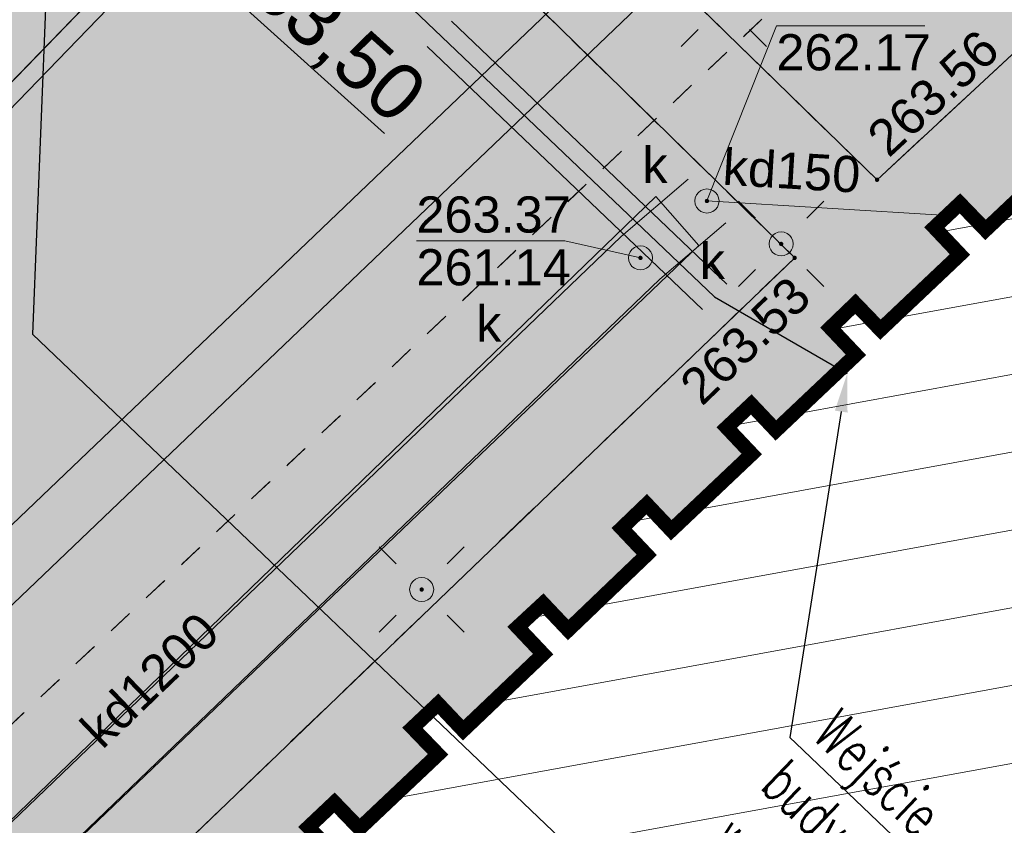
# Model space of a CAD drawing. Header units: metres. Extents: x 7427040 to 7427559, y 5541084 to 5541580.
# Tile 74 of 99: x 7427327 to 7427347, y 5541328 to 5541345. Entities that reach past the tile are written whole.
import ezdxf
from ezdxf.enums import TextEntityAlignment as Align

# ---------------------------------------------------------------- set-up
doc = ezdxf.new("R2010")
doc.units = ezdxf.units.M
doc.header["$MEASUREMENT"] = 0
doc.linetypes.add('PRZER1-1', pattern=[1, 0.5, -0.5])
doc.linetypes.add('PRZER2-1', pattern=[1.5, 1, -0.5])
doc.layers.get('0').update_dxf_attribs({"color": 4})
doc.layers.get('Defpoints').update_dxf_attribs({"lineweight": 0})
for name, color, linetype, lineweight in [('!_DROGI_WYMIARY', 7, 'Continuous', 0), ('__ELEKTRYKA', 94, 'Continuous', 0), ('_PZT_NAWIERZCHNIE_L', 7, 'Continuous', 13), ('A_budynki istniejące_L', 252, 'Continuous', 70), ('A_opisy', 3, 'Continuous', 30), ('A_WYMIAROWANIE', 255, 'Continuous', 0), ('E_gn_typ', 1, 'Continuous', 30), ('E_kabel_nn', 1, 'eN_LINE', 30), ('E_opisy', 3, 'Continuous', 30), ('E_rurka', 150, 'Continuous', 13), ('GESBZO', 7, 'Continuous', 53), ('GESUZY', 96, 'Continuous', 13), ('GSPWPS', 7, 'Continuous', 13), ('GSPWPS_O', 7, 'Continuous', 13), ('GSSKOD', 7, 'Continuous', 13), ('GULKPR', 36, 'Continuous', 13), ('GULKPR_O', 36, 'Continuous', 13), ('GULWPR', 5, 'Continuous', 13), ('GUPELA', 7, 'Continuous', 13), ('GUPIWZ', 7, 'Continuous', 13), ('GUPIWZ_O', 7, 'Continuous', 13), ('GUPKSD', 36, 'Continuous', 13), ('GUPKSD_O', 36, 'Continuous', 13), ('GUPKUT', 36, 'Continuous', 13), ('GUPKUT_O', 36, 'Continuous', 13), ('GUPPRZ', 7, 'Continuous', 13), ('GUPPRZ_O', 7, 'Continuous', 13), ('GUSIKP', 7, 'Continuous', 13), ('PZT 1 BOISKO - A_boisko_L', 45, 'Continuous', 13), ('TABELKA I RAMKA', 4, 'Continuous', 0)]:
    doc.layers.add(name, color=color, linetype=linetype, lineweight=lineweight)
for name, color, linetype, lineweight, transparency in [('A_budynki istniejące_H', 252, 'Continuous', 0, 0.5), ('A_chodniki_H', 253, 'Continuous', 13, 0.3), ('A_tereny zielone', 73, 'Continuous', 13, 0.7), ('SZRAF_1 BOISKO - !_DROGI_SZRAF_TARTAN', 11, 'Continuous', 0, 0.5)]:
    doc.layers.add(name, color=color, linetype=linetype, lineweight=lineweight, transparency=transparency)
doc.styles.add('Arial', font='arial.ttf')
doc.styles.add('century gothic', font='GOTHIC.TTF')
doc.styles.add('GN_atrybuty', font='simplex.shx', dxfattribs={"width": 0.8})
doc.styles.get("Standard").update_dxf_attribs({"font": 'arial.ttf'})
doc.styles.add('Style-@Arial Unicode MS', font='ARIALUNI.ttf')
doc.styles.add('Style-Arial', font='arial.ttf')
doc.styles.add('Style-romans', font='romans.shx')
doc.linetypes.add('eN_LINE', pattern='A,0.2,-0.2,["eN",Style-Arial,S=0.1,R=0,X=-0.1,Y=-0.05],-0.2', length=0.6)
doc.dimstyles.new('ap 500', dxfattribs={"dimtxt": 0.9, "dimasz": 0.9, "dimexe": 0.045, "dimexo": 0.45, "dimgap": 0.45, "dimtad": 1, "dimzin": 3, "dimdsep": 46, "dimtxsty": 'Style-@Arial Unicode MS', "dimblk": '_Oblique_0.5', "dimcen": 0.55, "dimclrd": 7, "dimclre": 7, "dimadec": 0, "dimazin": 0, "dimtfac": 1, "dimtofl": 0, "dimtmove": 0, "dimatfit": 3, "dimldrblk": 'TerminatorOpen_0.5', "dimfxl": 0, "dimtolj": 1, "dimtzin": 3, "dimlwd": 13, "dimlwe": 13, "dimarcsym": 0})
doc.dimstyles.new('DUO PZT', dxfattribs={"dimtxt": 0.6, "dimasz": 0.4, "dimexe": 0.4, "dimexo": 0.0625, "dimgap": 0, "dimtad": 0, "dimzin": 1, "dimdsep": 46, "dimtxsty": 'century gothic', "dimblk": 'ARCHTICK', "dimcen": 0.09, "dimclrd": 256, "dimclre": 256, "dimclrt": 7, "dimazin": 0, "dimtfac": 1, "dimtmove": 0, "dimatfit": 3, "dimldrblk": 'ARCHTICK', "dimfxl": 0, "dimtolj": 1, "dimtzin": 1, "dimlwd": 13, "dimarcsym": 0})

# ---------------------------------------------------------------- blocks, each defined once
blk = doc.blocks.new('SZRAF_1 BOISKO')
at = {"layer": 'SZRAF_1 BOISKO - !_DROGI_SZRAF_TARTAN', "color": 11, "extrusion": (0, 0, -1)}
blk.add_solid([(-7427200.751, 5541374.594), (-7427248.054, 5541423.446), (-7427279.789, 5541298.079), (-7427327.086, 5541346.936)], dxfattribs=at)
blk = doc.blocks.new('D_GUPIWZ1_1')
at = {"color": 0, "lineweight": -2, "flags": 128}
blk.add_lwpolyline([(0, 0.25), (0.064705, 0.241481), (0.125, 0.216506), (0.176777, 0.176777), (0.216506, 0.125), (0.241481, 0.064705), (0.25, 0), (0.241481, -0.064705), (0.216506, -0.125), (0.176777, -0.176777), (0.125, -0.216506), (0.064705, -0.241481), (0, -0.25), (-0.064705, -0.241481), (-0.125, -0.216506), (-0.176777, -0.176777), (-0.216506, -0.125), (-0.241481, -0.064705), (-0.25, 0), (-0.241481, 0.064705), (-0.216506, 0.125), (-0.176777, 0.176777), (-0.125, 0.216506), (-0.064705, 0.241481), (0, 0.25)], close=True, dxfattribs=at)
blk = doc.blocks.new('D_GUPKUT1')
at = {"lineweight": -2, "extrusion": (0, 0, -1)}
blk.add_hatch(color=0, dxfattribs=at).paths.add_polyline_path([(0, -0.2), (-0.051764, -0.193185), (-0.1, -0.173205), (-0.141421, -0.141421), (-0.173205, -0.1), (-0.193185, -0.051764), (-0.2, 0), (-0.193185, 0.051764), (-0.173205, 0.1), (-0.141421, 0.141421), (-0.1, 0.173205), (-0.051764, 0.193185), (0, 0.2), (0.051764, 0.193185), (0.1, 0.173205), (0.141421, 0.141421), (0.173205, 0.1), (0.193185, 0.051764), (0.2, 0), (0.193185, -0.051764), (0.173205, -0.1), (0.141421, -0.141421), (0.1, -0.173205), (0.051764, -0.193185)])
blk = doc.blocks.new('D_GUPKSD1_1')
at = {"color": 0, "lineweight": -2, "flags": 128}
blk.add_lwpolyline([(0, 0.25), (0.064705, 0.241481), (0.125, 0.216506), (0.176777, 0.176777), (0.216506, 0.125), (0.241481, 0.064705), (0.25, 0), (0.241481, -0.064705), (0.216506, -0.125), (0.176777, -0.176777), (0.125, -0.216506), (0.064705, -0.241481), (0, -0.25), (-0.064705, -0.241481), (-0.125, -0.216506), (-0.176777, -0.176777), (-0.216506, -0.125), (-0.241481, -0.064705), (-0.25, 0), (-0.241481, 0.064705), (-0.216506, 0.125), (-0.176777, 0.176777), (-0.125, 0.216506), (-0.064705, 0.241481), (0, 0.25)], close=True, dxfattribs=at)
blk = doc.blocks.new('D_GUPPRZ1')
at = {"lineweight": -2, "extrusion": (0, 0, -1)}
blk.add_hatch(color=0, dxfattribs=at).paths.add_polyline_path([(0, -0.045), (-0.011647, -0.043467), (-0.0225, -0.038971), (-0.03182, -0.03182), (-0.038971, -0.0225), (-0.043467, -0.011647), (-0.045, 0), (-0.043467, 0.011647), (-0.038971, 0.0225), (-0.03182, 0.03182), (-0.0225, 0.038971), (-0.011647, 0.043467), (0, 0.045), (0.011647, 0.043467), (0.0225, 0.038971), (0.03182, 0.03182), (0.038971, 0.0225), (0.043467, 0.011647), (0.045, 0), (0.043467, -0.011647), (0.038971, -0.0225), (0.03182, -0.03182), (0.0225, -0.038971), (0.011647, -0.043467)])
blk = doc.blocks.new('D_GSPWPS1')
at = {"lineweight": -2, "extrusion": (0, 0, -1)}
blk.add_hatch(color=0, dxfattribs=at).paths.add_polyline_path([(0, -0.045), (-0.011647, -0.043467), (-0.0225, -0.038971), (-0.03182, -0.03182), (-0.038971, -0.0225), (-0.043467, -0.011647), (-0.045, 0), (-0.043467, 0.011647), (-0.038971, 0.0225), (-0.03182, 0.03182), (-0.0225, 0.038971), (-0.011647, 0.043467), (0, 0.045), (0.011647, 0.043467), (0.0225, 0.038971), (0.03182, 0.03182), (0.038971, 0.0225), (0.043467, 0.011647), (0.045, 0), (0.043467, -0.011647), (0.038971, -0.0225), (0.03182, -0.03182), (0.0225, -0.038971), (0.011647, -0.043467)])
blk = doc.blocks.new('D_GUPELA2')
at = {"lineweight": -2}
blk.add_hatch(color=0, dxfattribs=at).paths.add_polyline_path([(0.002013, -0.044955), (-0.00982, -0.043916), (-0.020466, -0.040077), (-0.029541, -0.033946), (-0.036867, -0.025804), (-0.04187, -0.01649), (-0.04461, -0.005909), (-0.044532, 0.006476), (-0.041285, 0.017903), (-0.034764, 0.028574), (-0.024479, 0.03776), (-0.013449, 0.042943), (-0.001087, 0.044987), (0.011881, 0.043403), (0.021281, 0.03965), (0.030065, 0.033482), (0.038133, 0.023893), (0.043117, 0.012881), (0.044986, 0.001113), (0.044323, -0.007777), (0.040557, -0.019497), (0.033417, -0.030138), (0.024849, -0.037517), (0.013788, -0.042836)])
at = {"color": 0, "lineweight": -2, "flags": 128}
for points in [[(-0.883883, 0.883883), (-0.53033, 0.53033)], [(0.883883, 0.883883), (0.53033, 0.53033)], [(-0.883883, -0.883883), (-0.53033, -0.53033)], [(0.883883, -0.883883), (0.53033, -0.53033)]]:
    blk.add_lwpolyline(points, dxfattribs=at)
blk = doc.blocks.new('D_GUPELA1')
at = {"color": 0, "lineweight": -2, "flags": 128}
blk.add_lwpolyline([(0, 0.25), (0.064705, 0.241481), (0.125, 0.216506), (0.176777, 0.176777), (0.216506, 0.125), (0.241481, 0.064705), (0.25, 0), (0.241481, -0.064705), (0.216506, -0.125), (0.176777, -0.176777), (0.125, -0.216506), (0.064705, -0.241481), (0, -0.25), (-0.064705, -0.241481), (-0.125, -0.216506), (-0.176777, -0.176777), (-0.216506, -0.125), (-0.241481, -0.064705), (-0.25, 0), (-0.241481, 0.064705), (-0.216506, 0.125), (-0.176777, 0.176777), (-0.125, 0.216506), (-0.064705, 0.241481), (0, 0.25)], close=True, dxfattribs=at)
blk = doc.blocks.new('*U59')
at = {"layer": 'GESBZO', "color": 252, "linetype": 'Continuous', "lineweight": 30, "flags": 128}
blk.add_lwpolyline([(58.16, -29.813), (58.7, -29.303), (59.22, -29.843), (60.85, -28.303), (60.32, -27.753), (60.85, -27.253), (61.37, -27.803), (63.03, -26.223), (62.5, -25.663), (63.03, -25.173), (63.55, -25.723), (65.18, -24.163), (64.66, -23.613), (65.18, -23.113), (65.69, -23.653), (67.36, -22.073), (66.84, -21.523), (67.35, -21.043), (67.86, -21.583), (69.52, -20.013), (68.99, -19.453), (69.51, -18.953), (70.03, -19.493), (71.68, -17.933), (71.15, -17.373), (71.68, -16.873), (72.21, -17.423), (73.85, -15.873)], dxfattribs=at)
blk = doc.blocks.new('SIT-G1 BOISKO')
at = {"layer": 'GESUZY', "color": 96, "linetype": 'PRZER1-1', "lineweight": 13}
for points in [[(7427172.66, 5541368.39), (7427206.1, 5541403.07), (7427222.77, 5541419.91), (7427244.15, 5541442.18), (7427252.46, 5541450.31), (7427254.41, 5541453.57), (7427259.22, 5541448.94), (7427268.91, 5541439.64), (7427284.23, 5541424.73), (7427296.48, 5541413.08), (7427315.34, 5541394.75), (7427334.14, 5541376.5), (7427348.33, 5541362.8), (7427354.64, 5541356.58), (7427273.39, 5541280.26), (7427247.55, 5541303.23), (7427241.97, 5541307.49), (7427230.33, 5541315.24), (7427210.43, 5541329.61), (7427196.99, 5541343.41), (7427172.66, 5541368.39)], [(7427324.78, 5541228.21), (7427320.15, 5541236.27), (7427305.53, 5541250.41), (7427281.57, 5541272.99), (7427273.39, 5541280.26), (7427354.64, 5541356.58), (7427358.58, 5541352.7), (7427361.29, 5541350.08), (7427363.62, 5541347.81), (7427366.52, 5541345.04), (7427374.21, 5541337.71), (7427378.19, 5541333.92), (7427396.7, 5541315.71), (7427402.05, 5541310.46), (7427383.24, 5541290.03), (7427367.48, 5541272.62), (7427365.33, 5541270.24), (7427360.53, 5541265.49), (7427345.01, 5541249.37), (7427332.02, 5541235.75), (7427327.9, 5541231.44), (7427324.78, 5541228.21)]]:
    blk.add_lwpolyline(points, close=True, dxfattribs=at)
at = {"layer": 'GSSKOD', "color": 252, "linetype": 'PRZER2-1', "lineweight": 13}
for points in [[(7427363.83, 5541336.54), (7427352.19, 5541348.62), (7427344.66, 5541341.63), (7427333.96, 5541352.05), (7427333.2, 5541352.27), (7427330.14, 5541355.32), (7427329.45, 5541354.65), (7427313.14, 5541370.37), (7427299.43, 5541383.63), (7427279.18, 5541403.15), (7427279.16, 5541407.3), (7427277.41, 5541408.96), (7427269.89, 5541416.27), (7427269.12, 5541416.97), (7427261.75, 5541424.2), (7427262.8, 5541425.24), (7427270.14, 5541432.76), (7427260.46, 5541442.38), (7427263.58, 5541445.06), (7427262.363, 5541446.11), (7427261.31, 5541446.04), (7427254.6, 5541451.9)], [(7427253.84, 5541451.05), (7427260.89, 5541444.87), (7427257.96, 5541441.53), (7427258.61, 5541440.95), (7427256.82, 5541438.91), (7427256.16, 5541439.48), (7427250.46, 5541432.98), (7427255.82, 5541428.46), (7427262.97, 5541421.54), (7427277.72, 5541407.27), (7427277.78, 5541403.1), (7427298.73, 5541382.85), (7427312.44, 5541369.59), (7427328.68, 5541353.98), (7427342.95, 5541340.01), (7427298.49, 5541297.32)], [(7427332.86, 5541328.2), (7427333.4, 5541328.71), (7427333.92, 5541328.17), (7427335.55, 5541329.71), (7427335.02, 5541330.26), (7427335.55, 5541330.76), (7427336.07, 5541330.21), (7427337.73, 5541331.79), (7427337.2, 5541332.35), (7427337.73, 5541332.84), (7427338.25, 5541332.29), (7427339.88, 5541333.85), (7427339.36, 5541334.4), (7427339.88, 5541334.9), (7427340.39, 5541334.36), (7427342.06, 5541335.94), (7427341.54, 5541336.49), (7427342.05, 5541336.97), (7427342.56, 5541336.43), (7427344.22, 5541338), (7427343.69, 5541338.56), (7427344.21, 5541339.06), (7427344.73, 5541338.52), (7427346.38, 5541340.08), (7427345.85, 5541340.64), (7427346.38, 5541341.14), (7427346.91, 5541340.59), (7427348.55, 5541342.14)]]:
    blk.add_lwpolyline(points, dxfattribs=at)
at = {"layer": 'GULKPR', "color": 36, "linetype": 'Continuous', "lineweight": 13, "flags": 128}
for points in [[(7427295.6, 5541298.468), (7427297.752, 5541300.581), (7427318.435, 5541320.373), (7427339.347, 5541340.455), (7427340.74, 5541341.646)], [(7427341.13, 5541341.19), (7427346.12, 5541340.89)], [(7427296.44, 5541297.612), (7427298.588, 5541299.719), (7427319.265, 5541319.507), (7427340.153, 5541339.565), (7427341.52, 5541340.734)]]:
    blk.add_lwpolyline(points, dxfattribs=at)
at = {"layer": 'GULWPR', "color": 5, "linetype": 'Continuous', "lineweight": 13, "flags": 128}
for points in [[(7427355.541, 5541205.724), (7427350.27, 5541214.134), (7427342.771, 5541226.342), (7427324.674, 5541254.927), (7427317.263, 5541263.871), (7427287.688, 5541297.811), (7427306.199, 5541315.228), (7427323.568, 5541331.476), (7427342.714, 5541349.773), (7427348.614, 5541356.015), (7427365.267, 5541367.862), (7427380.522, 5541378.251)], [(7427356.388, 5541206.632), (7427351.29, 5541214.766), (7427343.789, 5541226.978), (7427325.646, 5541255.633), (7427318.177, 5541264.649), (7427289.352, 5541297.729), (7427307.021, 5541314.352), (7427324.392, 5541330.604), (7427343.566, 5541348.927), (7427349.406, 5541355.105), (7427365.953, 5541366.878), (7427381.45, 5541377.432)]]:
    blk.add_lwpolyline(points, dxfattribs=at)
at = {"layer": 'GUPPRZ_O', "color": 36, "linetype": 'Continuous', "lineweight": 13, "flags": 128}
for points in [[(7427341.13, 5541341.19), (7427342.57, 5541344.822), (7427345.65, 5541344.822)], [(7427339.75, 5541340.01), (7427338.18, 5541340.362), (7427335.1, 5541340.362)]]:
    blk.add_lwpolyline(points, dxfattribs=at)
at = {"layer": 'GUSIKP', "color": 36, "linetype": 'Continuous', "lineweight": 13, "flags": 128}
blk.add_lwpolyline([(7427296.82, 5541299.74), (7427318.43, 5541320.37), (7427340.07, 5541341.28), (7427340.96, 5541340.27), (7427319.26, 5541319.51), (7427297.77, 5541298.96), (7427296.82, 5541299.74)], close=True, dxfattribs=at)
at = {"layer": 'GESBZO', "color": 252, "linetype": 'Continuous', "lineweight": 30}
blk.add_blockref('*U59', (7427274.7, 5541358.013), dxfattribs=at)
at = {"layer": 'GSPWPS', "color": 7, "linetype": 'Continuous', "lineweight": 13}
for p in [(7427344.66, 5541341.63), (7427342.95, 5541340.01)]:
    blk.add_blockref('D_GSPWPS1', p, dxfattribs=at)
at = {"layer": 'GUPELA', "color": 7, "linetype": 'Continuous', "lineweight": 13}
for name, p in [('D_GUPELA2', (7427341.48, 5541345.28)), ('D_GUPELA2', (7427342.67, 5541340.3)), ('D_GUPELA1', (7427342.67, 5541340.3)), ('D_GUPELA2', (7427335.21, 5541333.13)), ('D_GUPELA1', (7427335.21, 5541333.13))]:
    blk.add_blockref(name, p, dxfattribs=at)
at = {"layer": 'GUPIWZ', "color": 7, "linetype": 'Continuous', "lineweight": 13}
blk.add_blockref('D_GUPIWZ1_1', (7427339.75, 5541340.01), dxfattribs=at)
at = {"layer": 'GUPKSD', "color": 36, "linetype": 'Continuous', "lineweight": 13}
blk.add_blockref('D_GUPKSD1_1', (7427341.13, 5541341.19), dxfattribs=at)
at = {"layer": 'GUPKUT', "color": 36, "linetype": 'Continuous', "lineweight": 13}
blk.add_blockref('D_GUPKUT1', (7427338.17, 5541338.52), dxfattribs=at)
at = {"layer": 'GUPPRZ', "color": 36, "linetype": 'Continuous', "lineweight": 13}
for p in [(7427341.13, 5541341.19), (7427339.75, 5541340.01)]:
    blk.add_blockref('D_GUPPRZ1', p, dxfattribs=at)
at = {"layer": 'GSPWPS_O', "color": 252, "linetype": 'Continuous', "lineweight": 13, "style": 'Arial'}
for s, rotation, p in [('263.56', 42.8701, (7427344.901, 5541342.069)), ('263.53', 43.8365, (7427341.025, 5541336.917))]:
    blk.add_text(s, height=0.75, rotation=rotation, dxfattribs=at).set_placement(p)
at = {"layer": 'GULKPR_O', "color": 36, "linetype": 'Continuous', "lineweight": 13, "style": 'Arial'}
for s, rotation, p in [('kd150', 356.5593, (7427341.44, 5541341.53)), ('kd1200', 43.8392, (7427328.583, 5541329.792))]:
    blk.add_text(s, height=0.75, rotation=rotation, dxfattribs=at).set_placement(p)
at = {"layer": 'GUPIWZ_O', "color": 252, "linetype": 'Continuous', "lineweight": 13, "style": 'Arial'}
blk.add_text('k', height=0.75, dxfattribs=at).set_placement((7427340.98, 5541339.57))
at = {"layer": 'GUPKSD_O', "color": 36, "linetype": 'Continuous', "lineweight": 13, "style": 'Arial'}
blk.add_text('k', height=0.75, dxfattribs=at).set_placement((7427339.79, 5541341.56))
at = {"layer": 'GUPKUT_O', "color": 36, "linetype": 'Continuous', "lineweight": 13, "style": 'Arial'}
blk.add_text('k', height=0.75, dxfattribs=at).set_placement((7427336.34, 5541338.27))
at = {"layer": 'GUPPRZ_O', "color": 36, "linetype": 'Continuous', "lineweight": 13, "style": 'Arial'}
for s, p in [('262.17', (7427342.57, 5541343.9)), ('263.37', (7427335.1, 5541340.535)), ('261.14', (7427335.1, 5541339.44))]:
    blk.add_text(s, height=0.75, dxfattribs=at).set_placement(p)
blk = doc.blocks.new('MULTILEADER_4')
at = {"layer": 'A_opisy', "flags": 128}
for points in [[(7427327.406, 5541345.19), (7427327.131, 5541338.428)], [(7427327.131, 5541338.428), (7427339.633, 5541326.494)], [(7427339.633, 5541326.494), (7427344.498, 5541321.85)]]:
    blk.add_lwpolyline(points, dxfattribs=at)
at = {"layer": 'A_opisy'}
blk.add_solid([(7427327.272, 5541345.195), (7427327.438, 5541345.989), (7427327.539, 5541345.184)], dxfattribs=at)
at = {"layer": 'A_opisy', "style": 'Style-Arial'}
for s, p in [('projektowana', (7427340.439, 5541327.156)), ('ogrodzenie', (7427340.326, 5541325.421))]:
    blk.add_text(s, height=0.8, rotation=316.3329, dxfattribs=at).set_placement(p, align=Align.TOP_LEFT)
blk = doc.blocks.new('_ArchTick')
at = {"color": 0, "linetype": 'ByBlock', "flags": 128}
blk.add_lwpolyline([(-0.5, -0.5), (0.5, 0.5)], dxfattribs=at)
blk = doc.blocks.new('*D83')
at = {"layer": 'A_WYMIAROWANIE'}
for p, q in [((7427318.232, 5541349.291), (7427317.675, 5541348.716)), ((7427323.979, 5541343.726), (7427323.423, 5541343.152))]:
    blk.add_line(p, q, dxfattribs=at)
at = {"layer": 'A_WYMIAROWANIE', "lineweight": 13}
blk.add_line((7427317.953, 5541349.003), (7427323.701, 5541343.439), dxfattribs=at)
at = {"layer": 'Defpoints'}
for p in [(7427319.25, 5541350.342), (7427327.086, 5541346.936), (7427321.161, 5541346.566), (7427323.701, 5541343.439)]:
    blk.add_point(p, dxfattribs=at)
at = {"layer": 'A_WYMIAROWANIE', "lineweight": 13, "xscale": 0.4, "yscale": 0.4, "zscale": 0.4}
for p, rotation in [((7427317.953, 5541349.003), 135.9290842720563), ((7427323.701, 5541343.439), 315.9290842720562)]:
    blk.add_blockref('_ArchTick', p, dxfattribs=dict(at, rotation=rotation))
at = {"layer": 'A_WYMIAROWANIE', "color": 7, "linetype": 'Continuous', "style": 'century gothic'}
blk.add_text('8.00', height=0.6, rotation=315.9291, dxfattribs=at).set_placement((7427320.599, 5541347.131), align=Align.MIDDLE_LEFT)
blk = doc.blocks.new('*D84')
at = {"layer": 'A_WYMIAROWANIE', "lineweight": 13}
for p, q in [((7427323.414, 5541343.717), (7427323.701, 5541343.439)), ((7427325.701, 5541341.503), (7427325.413, 5541341.781))]:
    blk.add_line(p, q, dxfattribs=at)
at = {"layer": 'A_WYMIAROWANIE'}
for p, q in [((7427323.979, 5541343.726), (7427323.423, 5541343.152)), ((7427325.692, 5541342.069), (7427325.135, 5541341.494))]:
    blk.add_line(p, q, dxfattribs=at)
at = {"layer": 'Defpoints'}
for p in [(7427327.086, 5541346.936), (7427329.146, 5541345.637), (7427324.891, 5541342.955), (7427325.413, 5541341.781)]:
    blk.add_point(p, dxfattribs=at)
at = {"layer": 'A_WYMIAROWANIE', "lineweight": 13, "xscale": 0.4, "yscale": 0.4, "zscale": 0.4}
for p, rotation in [((7427323.701, 5541343.439), 315.929084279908), ((7427325.413, 5541341.781), 135.929084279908)]:
    blk.add_blockref('_ArchTick', p, dxfattribs=dict(at, rotation=rotation))
at = {"layer": 'A_WYMIAROWANIE', "color": 7, "linetype": 'Continuous', "style": 'century gothic'}
blk.add_text('2.38', height=0.6, rotation=315.9291, dxfattribs=at).set_placement((7427324.33, 5541343.519), align=Align.MIDDLE_LEFT)
blk = doc.blocks.new('*D88')
at = {"layer": 'A_WYMIAROWANIE'}
for p, q in [((7427332.648, 5541349.84), (7427333.223, 5541349.284)), ((7427278.906, 5541294.327), (7427279.481, 5541293.77))]:
    blk.add_line(p, q, dxfattribs=at)
at = {"layer": 'A_WYMIAROWANIE', "lineweight": 13}
blk.add_line((7427332.936, 5541349.562), (7427279.194, 5541294.049), dxfattribs=at)
at = {"layer": 'Defpoints'}
for p in [(7427331.935, 5541350.531), (7427305.72, 5541322.139), (7427278.193, 5541295.018), (7427279.194, 5541294.049)]:
    blk.add_point(p, dxfattribs=at)
at = {"layer": 'A_WYMIAROWANIE', "lineweight": 13, "xscale": 0.4, "yscale": 0.4, "zscale": 0.4}
for p, rotation in [((7427332.936, 5541349.562), 45.92872998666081), ((7427279.194, 5541294.049), 225.9287299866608)]:
    blk.add_blockref('_ArchTick', p, dxfattribs=dict(at, rotation=rotation))
at = {"layer": 'A_WYMIAROWANIE', "color": 7, "linetype": 'Continuous', "style": 'century gothic'}
blk.add_text('77.27', height=0.6, rotation=45.9287, dxfattribs=at).set_placement((7427304.992, 5541321.409), align=Align.MIDDLE_LEFT)
blk = doc.blocks.new('MULTILEADER_1')
at = {"layer": 'E_opisy', "flags": 128}
for points in [[(77.035, 55.312), (80.933, 49.687)], [(80.933, 49.687), (81.101, 49.687)], [(81.101, 49.687), (95.851, 49.687)]]:
    blk.add_lwpolyline(points, dxfattribs=at)
at = {"layer": 'E_opisy', "extrusion": (0, 0, -1)}
blk.add_solid([(-76.925, 55.236), (-76.579, 55.969), (-77.144, 55.388)], dxfattribs=at)
at = {"layer": 'E_opisy', "style": 'Style-romans', "width": 0.7}
for s, p in [('Wejście okablowania do', (81.241, 50.887)), ('budynku typu szczelne gazo i', (81.181, 49.387)), ('wodoodporne.', (81.211, 47.887))]:
    blk.add_text(s, height=0.9, dxfattribs=at).set_placement(p, align=Align.TOP_LEFT)
blk = doc.blocks.new('elektryka 2024.12.09')
at = {"layer": 'E_kabel_nn', "ltscale": 3.5}
blk.add_lwpolyline([(52.691, 53.763), (53.738, 55.212), (73.49, 55.223), (76.579, 55.969)], dxfattribs=at)
at = {"layer": 'E_rurka'}
for p, q in [((73.49, 55.587), (65.593, 55.587)), ((73.49, 54.858), (65.593, 54.858))]:
    blk.add_line(p, q, dxfattribs=at)
at = {"layer": 'E_opisy'}
blk.add_blockref('MULTILEADER_1', (0, 0), dxfattribs=at)
blk = doc.blocks.new('_Oblique_0.5')
at = {"color": 0, "linetype": 'ByBlock', "lineweight": -2}
for p, q in [((0.5, 0.25), (-0.5, -0.25)), ((0, 0), (-1, 0))]:
    blk.add_line(p, q, dxfattribs=at)
blk = doc.blocks.new('*D120')
at = {"layer": '!_DROGI_WYMIARY', "color": 7, "linetype": 'Continuous', "lineweight": 13}
for p, q in [((7427248.088, 5541423.482), (7427231.858, 5541406.717)), ((7427311.712, 5541329.473), (7427232.536, 5541406.123)), ((7427328.558, 5541345.581), (7427312.328, 5541328.815))]:
    blk.add_line(p, q, dxfattribs=at)
at = {"layer": 'Defpoints', "color": 0, "linetype": 'Continuous'}
for p in [(7427248.401, 5541423.805), (7427231.889, 5541406.749), (7427328.871, 5541345.904)]:
    blk.add_point(p, dxfattribs=at)
at = {"layer": '!_DROGI_WYMIARY', "color": 7, "linetype": 'Continuous', "lineweight": 13, "xscale": 0.9, "yscale": 0.9, "zscale": 0.9}
for p, rotation in [((7427231.889, 5541406.749), 135.929084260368), ((7427312.359, 5541328.847), 315.929084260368)]:
    blk.add_blockref('_Oblique_0.5', p, dxfattribs=dict(at, rotation=rotation))
at = {"layer": '!_DROGI_WYMIARY', "color": 0, "linetype": 'Continuous', "lineweight": 13, "insert": (7427272.757, 5541368.452), "char_height": 0.9, "attachment_point": 5, "rotation": 315.9291, "style": 'Style-@Arial Unicode MS'}
blk.add_mtext('\\A1;112.00', dxfattribs=at)
blk = doc.blocks.new('TerminatorOpen_0.5')
at = {"color": 0, "linetype": 'ByBlock', "lineweight": -2}
for q in [(-1, 0.25), (-1, 0), (-1, -0.25)]:
    blk.add_line((0, 0), q, dxfattribs=at)
blk = doc.blocks.new('PZT 1 BOISKO')
at = {"layer": 'A_budynki istniejące_H'}
h = blk.add_hatch(dxfattribs=at)
h.set_pattern_fill('ANSI31', color=256, pattern_type=2)
h.set_pattern_definition([(10.3329, (7427118.8115, 5541381.4284), (-0.284745, 1.561754), [])])
h.paths.add_polyline_path([(7427348.02, 5541342.7), (7427348.55, 5541342.14), (7427346.91, 5541340.59), (7427346.38, 5541341.14), (7427345.85, 5541340.64), (7427346.38, 5541340.08), (7427344.73, 5541338.52), (7427344.21, 5541339.06), (7427343.69, 5541338.56), (7427344.22, 5541338), (7427342.56, 5541336.43), (7427342.05, 5541336.97), (7427341.54, 5541336.49), (7427342.06, 5541335.94), (7427340.39, 5541334.36), (7427339.88, 5541334.9), (7427339.36, 5541334.4), (7427339.88, 5541333.85), (7427338.25, 5541332.29), (7427337.73, 5541332.84), (7427337.2, 5541332.35), (7427337.73, 5541331.79), (7427336.07, 5541330.21), (7427335.55, 5541330.76), (7427335.02, 5541330.26), (7427335.55, 5541329.71), (7427333.92, 5541328.17), (7427333.4, 5541328.71), (7427332.86, 5541328.2), (7427333.39, 5541327.65), (7427331.75, 5541326.1), (7427331.23, 5541326.64), (7427330.7, 5541326.14), (7427331.23, 5541325.59), (7427329.59, 5541324.03), (7427329.06, 5541324.58), (7427328.54, 5541324.08), (7427329.07, 5541323.51), (7427327.43, 5541321.95), (7427326.9, 5541322.51), (7427326.37, 5541322), (7427326.9, 5541321.44), (7427325.25, 5541319.87), (7427324.73, 5541320.42), (7427324.21, 5541319.92), (7427324.73, 5541319.37), (7427323.08, 5541317.81), (7427322.56, 5541318.36), (7427322.02, 5541317.85), (7427322.56, 5541317.29), (7427320.92, 5541315.74), (7427320.4, 5541316.29), (7427319.88, 5541315.8), (7427320.41, 5541315.24), (7427318.75, 5541313.66), (7427318.22, 5541314.22), (7427317.7, 5541313.72), (7427318.22, 5541313.16), (7427316.58, 5541311.6), (7427316.06, 5541312.15), (7427315.53, 5541311.64), (7427316.06, 5541311.08), (7427314.41, 5541309.51), (7427313.89, 5541310.06), (7427313.36, 5541309.56), (7427313.89, 5541309), (7427312.26, 5541307.45), (7427311.71, 5541308.03), (7427311.18, 5541307.52), (7427311.73, 5541306.95), (7427310.09, 5541305.39), (7427309.55, 5541305.95), (7427309.02, 5541305.45), (7427309.56, 5541304.89), (7427307.88, 5541303.31), (7427307.37, 5541303.85), (7427306.85, 5541303.36), (7427307.37, 5541302.8), (7427305.72, 5541301.23), (7427305.2, 5541301.78), (7427304.69, 5541301.3), (7427305.22, 5541300.73), (7427303.57, 5541299.16), (7427303.049, 5541299.711), (7427302.531, 5541299.221), (7427303.061, 5541298.659), (7427301.361, 5541297.051), (7427300.86, 5541297.58), (7427300.32, 5541297.07), (7427325.87, 5541270.38), (7427326.42, 5541270.89), (7427325.88, 5541271.45), (7427327.53, 5541273.01), (7427328.05, 5541272.46), (7427328.58, 5541272.97), (7427328.06, 5541273.52), (7427329.71, 5541275.09), (7427330.229, 5541274.539), (7427330.76, 5541275.04), (7427330.23, 5541275.6), (7427331.87, 5541277.15), (7427339.16, 5541269.65), (7427337.19, 5541267.77), (7427337.53, 5541267.44), (7427376.93, 5541304.94), (7427371.954, 5541310.144), (7427369.27, 5541312.95), (7427370.92, 5541314.51), (7427371.41, 5541313.98), (7427371.94, 5541314.48), (7427371.44, 5541315.01), (7427373.09, 5541316.57), (7427373.58, 5541316.05), (7427374.12, 5541316.56), (7427348.56, 5541343.21)])
at = {"layer": 'A_chodniki_H'}
h = blk.add_hatch(dxfattribs=at)
h.set_pattern_fill('GENERAL_HEXAGON', color=256, pattern_type=2)
h.set_pattern_definition([(258.63756, (7427116.40293, 5541359.69487), (0.31839488, -0.0639825), [0.1875, -0.375]), (18.63756, (7427116.40293, 5541359.69487), (-0.10378698, 0.3077293), [0.1875, -0.375]), (318.63756, (7427116.366, 5541359.51105), (0.2146079, 0.2437468), [0.1875, -0.375])])
h.paths.add_polyline_path([(7427312.886, 5541243.296), (7427318.546, 5541237.821), (7427318.49, 5541238.43), (7427319.15, 5541240.43), (7427320.48, 5541241.81), (7427326.5, 5541247.52), (7427335.07, 5541252.64), (7427336.85, 5541254), (7427338.44, 5541255.52), (7427341.9, 5541251.93), (7427352.26, 5541261.86), (7427350.51, 5541263.66), (7427364.25, 5541276.73), (7427384.85, 5541296.39), (7427386.58, 5541294.57), (7427400.33, 5541309.31), (7427386.39, 5541323.91), (7427384.86, 5541322.51), (7427383.48, 5541321.65), (7427381.81, 5541321.37), (7427380.25, 5541322.03), (7427379.36, 5541322.8), (7427365.08, 5541337.79), (7427363.83, 5541336.54), (7427352.19, 5541348.62), (7427344.66, 5541341.63), (7427333.96, 5541352.05), (7427333.2, 5541352.27), (7427330.14, 5541355.32), (7427329.45, 5541354.65), (7427313.14, 5541370.37), (7427299.43, 5541383.63), (7427279.18, 5541403.15), (7427279.16, 5541407.3), (7427277.41, 5541408.96), (7427269.89, 5541416.27), (7427269.12, 5541416.97), (7427261.75, 5541424.2), (7427262.8, 5541425.24), (7427270.14, 5541432.76), (7427260.46, 5541442.38), (7427263.413, 5541444.916), (7427262.182, 5541446.098), (7427261.31, 5541446.04), (7427254.6, 5541451.9), (7427253.84, 5541451.05), (7427260.89, 5541444.87), (7427250.46, 5541432.98), (7427243.069, 5541439.459), (7427239.97, 5541435.86), (7427241.49, 5541434.47), (7427237.09, 5541433.1), (7427215.39, 5541410.29), (7427203.65, 5541398.59), (7427179.98, 5541375.21), (7427179.64, 5541375.47), (7427174.622, 5541370.425), (7427172.66, 5541368.39), (7427177.975, 5541362.933), (7427178.93, 5541363.93), (7427180.22, 5541365.25), (7427182.35, 5541363.35), (7427184.913, 5541361.02), (7427189.686, 5541356.68), (7427192.59, 5541354.04), (7427194.13, 5541352.7), (7427200.71, 5541346.78), (7427205.99, 5541352.83), (7427189.68, 5541367.45), (7427190.38, 5541368.24), (7427189.77, 5541369.07), (7427188.92, 5541368.13), (7427184.92, 5541371.82), (7427184.71, 5541375.16), (7427186.78, 5541377.78), (7427205.72, 5541396.49), (7427217.81, 5541408.93), (7427235.67, 5541427.08), (7427241.49, 5541428.41), (7427249.5, 5541429.45), (7427248.26, 5541428.16), (7427251.32, 5541425.57), (7427252.19, 5541426.68), (7427250.75, 5541427.87), (7427251.26, 5541428.48), (7427255.82, 5541428.46), (7427262.97, 5541421.54), (7427277.72, 5541407.27), (7427277.779, 5541403.101), (7427298.73, 5541382.85), (7427312.44, 5541369.59), (7427328.68, 5541353.98), (7427342.95, 5541340.01), (7427298.49, 5541297.32), (7427325.08, 5541269.7), (7427323.12, 5541267.86), (7427330.09, 5541260.41), (7427328.58, 5541258.61), (7427322.112, 5541252.376), (7427321.745, 5541252.036), (7427321.378, 5541251.695), (7427321.012, 5541251.355), (7427317.72, 5541248.3), (7427319.57, 5541246.44), (7427330.31, 5541256.89), (7427333.96, 5541260.42), (7427335.79, 5541258.5), (7427333.98, 5541256.76), (7427324.47, 5541250.91), (7427323.95, 5541250.54), (7427319.57, 5541246.44), (7427319.57, 5541246.44), (7427317.84, 5541244.85), (7427316.18, 5541243.72), (7427314.75, 5541243.25)])
h.paths.add_polyline_path([(7427348.56, 5541343.21), (7427374.12, 5541316.56), (7427373.58, 5541316.05), (7427373.09, 5541316.57), (7427371.44, 5541315.01), (7427371.94, 5541314.48), (7427371.41, 5541313.98), (7427370.92, 5541314.51), (7427369.27, 5541312.95), (7427371.954, 5541310.144), (7427376.93, 5541304.94), (7427337.53, 5541267.44), (7427337.19, 5541267.77), (7427339.16, 5541269.65), (7427331.87, 5541277.15), (7427330.23, 5541275.6), (7427330.76, 5541275.04), (7427330.229, 5541274.539), (7427329.71, 5541275.09), (7427328.06, 5541273.52), (7427328.58, 5541272.97), (7427328.05, 5541272.46), (7427327.53, 5541273.01), (7427325.88, 5541271.45), (7427326.42, 5541270.89), (7427325.87, 5541270.38), (7427300.32, 5541297.07), (7427300.86, 5541297.58), (7427301.361, 5541297.051), (7427303.061, 5541298.659), (7427302.531, 5541299.221), (7427303.049, 5541299.711), (7427303.57, 5541299.16), (7427305.22, 5541300.73), (7427304.69, 5541301.3), (7427305.2, 5541301.78), (7427305.72, 5541301.23), (7427307.37, 5541302.8), (7427306.85, 5541303.36), (7427307.37, 5541303.85), (7427307.88, 5541303.31), (7427309.56, 5541304.89), (7427309.02, 5541305.45), (7427309.55, 5541305.95), (7427310.09, 5541305.39), (7427311.73, 5541306.95), (7427311.18, 5541307.52), (7427311.71, 5541308.03), (7427312.26, 5541307.45), (7427313.89, 5541309), (7427313.36, 5541309.56), (7427313.89, 5541310.06), (7427314.41, 5541309.51), (7427316.06, 5541311.08), (7427315.53, 5541311.64), (7427316.06, 5541312.15), (7427316.58, 5541311.6), (7427318.22, 5541313.16), (7427317.7, 5541313.72), (7427318.22, 5541314.22), (7427318.75, 5541313.66), (7427320.41, 5541315.24), (7427319.88, 5541315.8), (7427320.4, 5541316.29), (7427320.92, 5541315.74), (7427322.56, 5541317.29), (7427322.02, 5541317.85), (7427322.56, 5541318.36), (7427323.08, 5541317.81), (7427324.73, 5541319.37), (7427324.21, 5541319.92), (7427324.73, 5541320.42), (7427325.25, 5541319.87), (7427326.9, 5541321.44), (7427326.37, 5541322), (7427326.9, 5541322.51), (7427327.43, 5541321.95), (7427329.07, 5541323.51), (7427328.54, 5541324.08), (7427329.06, 5541324.58), (7427329.59, 5541324.03), (7427331.23, 5541325.59), (7427330.7, 5541326.14), (7427331.23, 5541326.64), (7427331.75, 5541326.1), (7427333.39, 5541327.65), (7427332.86, 5541328.2), (7427333.4, 5541328.71), (7427333.92, 5541328.17), (7427335.55, 5541329.71), (7427335.02, 5541330.26), (7427335.55, 5541330.76), (7427336.07, 5541330.21), (7427337.73, 5541331.79), (7427337.2, 5541332.35), (7427337.73, 5541332.84), (7427338.25, 5541332.29), (7427339.88, 5541333.85), (7427339.36, 5541334.4), (7427339.88, 5541334.9), (7427340.39, 5541334.36), (7427342.06, 5541335.94), (7427341.54, 5541336.49), (7427342.05, 5541336.97), (7427342.56, 5541336.43), (7427344.22, 5541338), (7427343.69, 5541338.56), (7427344.21, 5541339.06), (7427344.73, 5541338.52), (7427346.38, 5541340.08), (7427345.85, 5541340.64), (7427346.38, 5541341.14), (7427346.91, 5541340.59), (7427348.55, 5541342.14), (7427348.02, 5541342.7)], flags=16)
h.paths.add_polyline_path([(7427351.57, 5541345.94), (7427362.15, 5541334.94), (7427360.65, 5541333.528), (7427359.66, 5541332.72), (7427349.201, 5541343.629)], flags=16)
h.paths.add_polyline_path([(7427367.98, 5541328.49), (7427369.23, 5541327.62), (7427376.47, 5541320.1), (7427377.44, 5541318.27), (7427377.4, 5541316.06), (7427376.82, 5541314.84), (7427376.01, 5541315.63), (7427373.453, 5541318.311), (7427370.115, 5541321.81), (7427364.079, 5541328.138), (7427365.353, 5541328.772)], flags=16)
at = {"layer": 'A_tereny zielone'}
h = blk.add_hatch(color=256, dxfattribs=at)
h.paths.add_polyline_path([(7427324.78, 5541228.21), (7427320.15, 5541236.27), (7427318.546, 5541237.821), (7427318.49, 5541238.43), (7427319.15, 5541240.43), (7427320.48, 5541241.81), (7427326.5, 5541247.52), (7427335.07, 5541252.64), (7427336.85, 5541254), (7427338.44, 5541255.52), (7427341.9, 5541251.93), (7427352.26, 5541261.86), (7427350.51, 5541263.66), (7427364.25, 5541276.73), (7427384.85, 5541296.39), (7427386.58, 5541294.57), (7427400.33, 5541309.31), (7427386.39, 5541323.91), (7427384.86, 5541322.51), (7427383.48, 5541321.65), (7427381.81, 5541321.37), (7427380.25, 5541322.03), (7427379.36, 5541322.8), (7427365.08, 5541337.79), (7427363.83, 5541336.54), (7427352.19, 5541348.62), (7427344.66, 5541341.63), (7427333.96, 5541352.05), (7427333.2, 5541352.27), (7427330.14, 5541355.32), (7427329.45, 5541354.65), (7427313.14, 5541370.37), (7427299.43, 5541383.63), (7427279.18, 5541403.15), (7427279.16, 5541407.3), (7427277.41, 5541408.96), (7427269.89, 5541416.27), (7427269.12, 5541416.97), (7427261.75, 5541424.2), (7427262.8, 5541425.24), (7427270.14, 5541432.76), (7427260.46, 5541442.38), (7427263.413, 5541444.916), (7427268.91, 5541439.64), (7427269.612, 5541438.962), (7427267.81, 5541437.12), (7427268.24, 5541436.7), (7427270.47, 5541434.69), (7427272.179, 5541436.459), (7427282.328, 5541426.581), (7427280.89, 5541425.01), (7427283.3, 5541422.5), (7427284.71, 5541421.28), (7427286.228, 5541422.83), (7427296.48, 5541413.08), (7427315.34, 5541394.75), (7427334.14, 5541376.5), (7427348.33, 5541362.8), (7427358.58, 5541352.7), (7427361.29, 5541350.08), (7427363.62, 5541347.81), (7427366.52, 5541345.04), (7427373.099, 5541338.769), (7427371.84, 5541337.44), (7427372.92, 5541336.41), (7427374.211, 5541337.709), (7427378.19, 5541333.92), (7427396.7, 5541315.71), (7427402.05, 5541310.46), (7427383.24, 5541290.03), (7427367.48, 5541272.62), (7427365.33, 5541270.24), (7427360.53, 5541265.49), (7427345.01, 5541249.37), (7427332.02, 5541235.75), (7427327.9, 5541231.44)])
h.paths.add_polyline_path([(7427329.43, 5541355.16), (7427321.278, 5541363.03), (7427312.899, 5541371.129), (7427323.217, 5541381.812), (7427339.74, 5541365.82)], flags=16)
h.paths.add_polyline_path([(7427333.7, 5541353.99), (7427331.59, 5541356.15), (7427335.31, 5541359.75), (7427337.42, 5541357.48)], flags=16)
h.paths.add_polyline_path([(7427326.352, 5541237.954), (7427322.013, 5541242.346), (7427326.796, 5541246.889), (7427331.617, 5541249.912), (7427331.883, 5541249.488), (7427327.104, 5541246.491), (7427322.727, 5541242.334), (7427326.708, 5541238.306)], flags=16)
h.paths.add_polyline_path([(7427326.903, 5541233.524), (7427319.234, 5541240.333), (7427319.566, 5541240.707), (7427326.877, 5541234.216), (7427326.99, 5541234.334), (7427327.35, 5541233.986)], flags=16)
h = blk.add_hatch(color=256, dxfattribs=at)
h.paths.add_polyline_path([(7427200.71, 5541346.78), (7427200.71, 5541346.78), (7427200.736, 5541346.809)], flags=0)
h.paths.add_polyline_path([(7427314.75, 5541243.25), (7427312.886, 5541243.296), (7427305.53, 5541250.41), (7427281.57, 5541272.99), (7427247.55, 5541303.23), (7427241.97, 5541307.49), (7427230.33, 5541315.24), (7427210.43, 5541329.61), (7427177.975, 5541362.933), (7427178.93, 5541363.93), (7427180.22, 5541365.25), (7427182.35, 5541363.35), (7427184.913, 5541361.02), (7427189.686, 5541356.68), (7427192.59, 5541354.04), (7427194.13, 5541352.7), (7427200.71, 5541346.78), (7427200.544, 5541346.593), (7427218.723, 5541330.374), (7427229.982, 5541320.145), (7427239.784, 5541311.223), (7427244.205, 5541307.422), (7427256.542, 5541296.284), (7427271.974, 5541282.343), (7427283.434, 5541272.283), (7427296.374, 5541260.713), (7427298.604, 5541258.763), (7427306.203, 5541251.914), (7427314.133, 5541244.814), (7427314.467, 5541245.186), (7427306.537, 5541252.286), (7427298.936, 5541259.137), (7427296.706, 5541261.087), (7427283.766, 5541272.657), (7427272.306, 5541282.717), (7427256.878, 5541296.656), (7427244.535, 5541307.798), (7427240.116, 5541311.597), (7427230.318, 5541320.515), (7427219.057, 5541330.746), (7427200.876, 5541346.967), (7427200.736, 5541346.809), (7427205.99, 5541352.83), (7427189.68, 5541367.45), (7427190.38, 5541368.24), (7427189.77, 5541369.07), (7427188.92, 5541368.13), (7427184.92, 5541371.82), (7427184.71, 5541375.16), (7427186.78, 5541377.78), (7427205.72, 5541396.49), (7427217.81, 5541408.93), (7427235.67, 5541427.08), (7427241.49, 5541428.41), (7427249.5, 5541429.45), (7427248.26, 5541428.16), (7427251.32, 5541425.57), (7427252.19, 5541426.68), (7427250.75, 5541427.87), (7427251.26, 5541428.48), (7427255.82, 5541428.46), (7427262.97, 5541421.54), (7427277.72, 5541407.27), (7427277.779, 5541403.101), (7427298.73, 5541382.85), (7427312.44, 5541369.59), (7427328.68, 5541353.98), (7427342.95, 5541340.01), (7427298.49, 5541297.32), (7427325.08, 5541269.7), (7427323.12, 5541267.86), (7427330.09, 5541260.41), (7427328.58, 5541258.61), (7427322.112, 5541252.376), (7427321.745, 5541252.036), (7427321.378, 5541251.695), (7427321.012, 5541251.355), (7427317.72, 5541248.3), (7427319.57, 5541246.44), (7427317.84, 5541244.85), (7427316.18, 5541243.72)], flags=16)
h.paths.add_polyline_path([(7427279.789, 5541298.079), (7427200.756, 5541374.589), (7427248.054, 5541423.446), (7427327.086, 5541346.936)], flags=16)
h.paths.add_polyline_path([(7427211, 5541358.15), (7427208.002, 5541361.208), (7427208.7, 5541361.93), (7427211.709, 5541358.841)], flags=16)
h.paths.add_polyline_path([(7427242.27, 5541322.8), (7427220.96, 5541343.02), (7427222.19, 5541344.44), (7427225.27, 5541344.56), (7427244.9, 5541325.62)], flags=16)
h.paths.add_polyline_path([(7427258.65, 5541312.37), (7427255.62, 5541315.32), (7427256.31, 5541316.03), (7427259.4, 5541313)], flags=16)
h.paths.add_polyline_path([(7427315.454, 5541247.72), (7427315.106, 5541248.08), (7427322.406, 5541255.13), (7427322.754, 5541254.77)], flags=16)
at = {"layer": '_PZT_NAWIERZCHNIE_L', "flags": 128}
for points in [[(7427298.49, 5541297.32), (7427342.95, 5541340.01), (7427328.68, 5541353.98), (7427312.44, 5541369.59), (7427298.73, 5541382.85), (7427277.779, 5541403.101), (7427277.72, 5541407.27), (7427262.97, 5541421.54), (7427255.82, 5541428.46), (7427251.26, 5541428.48)], [(7427254.6, 5541451.9), (7427261.31, 5541446.04), (7427262.182, 5541446.098), (7427263.413, 5541444.916), (7427260.46, 5541442.38), (7427270.14, 5541432.76), (7427262.8, 5541425.24), (7427261.75, 5541424.2), (7427269.12, 5541416.97), (7427269.89, 5541416.27), (7427277.41, 5541408.96), (7427279.16, 5541407.3), (7427279.18, 5541403.15), (7427299.43, 5541383.63), (7427313.14, 5541370.37), (7427329.45, 5541354.65), (7427330.14, 5541355.32), (7427333.2, 5541352.27), (7427333.96, 5541352.05), (7427344.66, 5541341.63), (7427352.19, 5541348.62), (7427363.83, 5541336.54)], [(7427298.49, 5541297.32), (7427342.95, 5541340.01), (7427328.68, 5541353.98), (7427312.44, 5541369.59), (7427298.73, 5541382.85), (7427277.779, 5541403.101), (7427277.72, 5541407.27), (7427262.97, 5541421.54), (7427255.82, 5541428.46), (7427251.26, 5541428.48)], [(7427254.6, 5541451.9), (7427261.31, 5541446.04), (7427262.182, 5541446.098), (7427263.413, 5541444.916), (7427260.46, 5541442.38), (7427270.14, 5541432.76), (7427262.8, 5541425.24), (7427261.75, 5541424.2), (7427269.12, 5541416.97), (7427269.89, 5541416.27), (7427277.41, 5541408.96), (7427279.16, 5541407.3), (7427279.18, 5541403.15), (7427299.43, 5541383.63), (7427313.14, 5541370.37), (7427329.45, 5541354.65), (7427330.14, 5541355.32), (7427333.2, 5541352.27), (7427333.96, 5541352.05), (7427344.66, 5541341.63), (7427352.19, 5541348.62), (7427363.83, 5541336.54)], [(7427269.89, 5541416.27), (7427277.41, 5541408.96), (7427279.16, 5541407.3), (7427279.18, 5541403.15), (7427299.43, 5541383.63), (7427313.14, 5541370.37), (7427329.45, 5541354.65), (7427330.14, 5541355.32), (7427333.2, 5541352.27), (7427333.96, 5541352.05), (7427344.66, 5541341.63), (7427352.19, 5541348.62), (7427363.83, 5541336.54)]]:
    blk.add_lwpolyline(points, dxfattribs=at)
at = {"layer": 'A_budynki istniejące_L', "const_width": 0.3, "flags": 128}
blk.add_lwpolyline([(7427333.39, 5541327.65), (7427332.86, 5541328.2), (7427333.4, 5541328.71), (7427333.92, 5541328.17), (7427335.55, 5541329.71), (7427335.02, 5541330.26), (7427335.55, 5541330.76), (7427336.07, 5541330.21), (7427337.73, 5541331.79), (7427337.2, 5541332.35), (7427337.73, 5541332.84), (7427338.25, 5541332.29), (7427339.88, 5541333.85), (7427339.36, 5541334.4), (7427339.88, 5541334.9), (7427340.39, 5541334.36), (7427342.06, 5541335.94), (7427341.54, 5541336.49), (7427342.05, 5541336.97), (7427342.56, 5541336.43), (7427344.22, 5541338), (7427343.69, 5541338.56), (7427344.21, 5541339.06), (7427344.73, 5541338.52), (7427346.38, 5541340.08), (7427345.85, 5541340.64), (7427346.38, 5541341.14), (7427346.91, 5541340.59), (7427348.55, 5541342.14)], dxfattribs=at)
at = {"layer": 'PZT 1 BOISKO - A_boisko_L', "flags": 128}
blk.add_lwpolyline([(7427328.871, 5541345.904), (7427248.401, 5541423.805), (7427200.061, 5541373.871), (7427280.531, 5541295.97), (7427328.871, 5541345.904)], close=True, dxfattribs=at)
at = {"layer": '__ELEKTRYKA', "rotation": 316.3328862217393}
blk.add_blockref('elektryka 2024.12.09', (7427250, 5541350), dxfattribs=at)
at = {"layer": 'A_opisy'}
blk.add_blockref('MULTILEADER_4', (0, 0), dxfattribs=at)
at = {"layer": 'E_gn_typ', "style": 'GN_atrybuty', "width": 0.9, "flags": 8}
for p in [(7427416.237, 5541237.381), (7427411.812, 5541232.473)]:
    blk.add_attdef('ILOŚĆ_ŻYŁ', text='', height=0.9, rotation=318.0369, dxfattribs=at).set_placement(p, align=Align.MIDDLE_LEFT)
at = {"layer": 'A_WYMIAROWANIE', "lineweight": 13}
for base, p1, p2, angle, override, picture, middle in [((7427279.194, 5541294.049), (7427331.935, 5541350.531), (7427278.193, 5541295.018), 225.9287, {"dimlwe": 65535}, '*D88', (7427305.72, 5541322.139)), ((7427323.701, 5541343.439), (7427319.25, 5541350.342), (7427327.086, 5541346.936), 315.9291, {"dimtmove": 1, "dimlwe": 65535}, '*D83', (7427321.161, 5541346.566)), ((7427325.413, 5541341.781), (7427327.086, 5541346.936), (7427329.146, 5541345.637), 315.9291, {"dimtmove": 1, "dimlwe": 65535}, '*D84', (7427324.891, 5541342.955))]:
    dim = blk.add_linear_dim(base=base, p1=p1, p2=p2, angle=angle, dimstyle='DUO PZT', override=override, dxfattribs=at)
    dim.commit()
    dim.dimension.update_dxf_attribs({"geometry": picture, "text_midpoint": middle})

msp = doc.modelspace()

# ---------------------------------------------------------------- linework, layer by layer
at = {"layer": 'TABELKA I RAMKA', "color": 5, "ltscale": 0.046875}
msp.add_line((7427330.703, 5541345.958), (7427334.437, 5541342.591), dxfattribs=at)

# ---------------------------------------------------------------- block references
at = {"color": 7, "linetype": 'Continuous', "lineweight": 0}
for name in ['SIT-G1 BOISKO', 'PZT 1 BOISKO', 'SZRAF_1 BOISKO']:
    msp.add_blockref(name, (0, 0), dxfattribs=at)

# ---------------------------------------------------------------- texts
at = {"layer": 'TABELKA I RAMKA', "color": 5}
msp.add_text('263,50', height=1.1708, rotation=317.9609, dxfattribs=at).set_placement((7427331.697, 5541346.948), align=Align.TOP_LEFT)

# ---------------------------------------------------------------- dimensions: what is measured, and where the dimension line sits
at = {"layer": '!_DROGI_WYMIARY', "color": 7, "linetype": 'Continuous', "lineweight": 13}
dim = msp.add_linear_dim(base=(7427231.889, 5541406.749), p1=(7427328.871, 5541345.904), p2=(7427248.401, 5541423.805), angle=135.9291, dimstyle='ap 500', dxfattribs=at)
dim.commit()
dim.dimension.update_dxf_attribs({"geometry": '*D120', "text_midpoint": (7427272.757, 5541368.452)})

doc.saveas('drawing.dxf')
